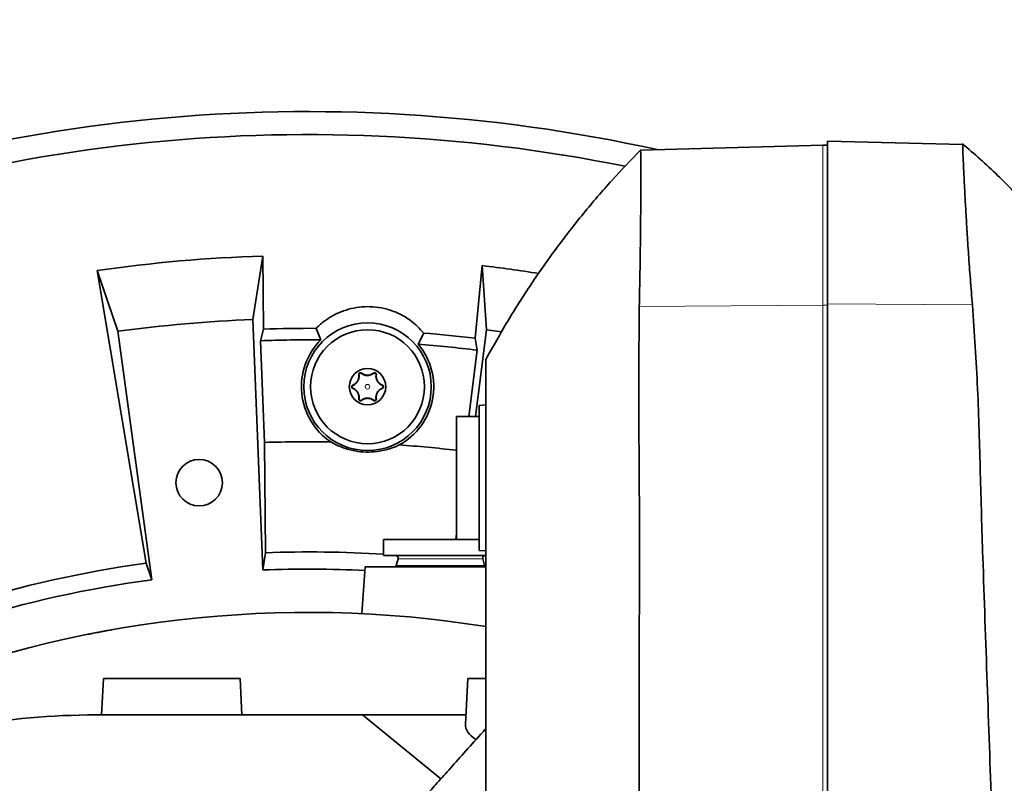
# Model space of a CAD drawing. Header units: millimetres. Extents: x 0 to 14900, y 0 to 10500.
# Tile 41 of 59: x 10837 to 11053, y 5955 to 6122. Entities that reach past the tile are written whole.
import ezdxf

# ---------------------------------------------------------------- set-up
doc = ezdxf.new("R2010")
doc.units = ezdxf.units.MM
doc.header["$LTSCALE"] = 25
doc.styles.add('SLDTEXTSTYLE0', font='TXT', dxfattribs={"width": 0.605})
doc.dimstyles.new('SLDDIMSTYLE1', dxfattribs={"dimtxt": 87.5, "dimasz": 87.5, "dimexe": 0, "dimexo": 0.0625, "dimgap": 21.875, "dimtad": 1, "dimdec": 4, "dimlfac": 25, "dimzin": 12, "dimdsep": 46, "dimtxsty": 'SLDTEXTSTYLE0', "dimsah": 1, "dimcen": 0.09, "dimadec": 1, "dimazin": 3, "dimtfac": 1, "dimtofl": 0, "dimtmove": 0, "dimatfit": 3, "dimfxl": 1, "dimfrac": 2, "dimtolj": 1, "dimtzin": 12, "dimarcsym": 0})
doc.dimstyles.new('SLDDIMSTYLE2', dxfattribs={"dimtxt": 87.5, "dimasz": 87.5, "dimexe": 0, "dimexo": 0.0625, "dimgap": 21.875, "dimtad": 1, "dimdec": 1, "dimrnd": 1e-09, "dimzin": 12, "dimdsep": 46, "dimtxsty": 'SLDTEXTSTYLE0', "dimsah": 1, "dimcen": 0, "dimadec": 0, "dimazin": 3, "dimtfac": 1, "dimtofl": 0, "dimtmove": 0, "dimatfit": 3, "dimfxl": 1, "dimfrac": 2, "dimtolj": 1, "dimtzin": 12, "dimarcsym": 0})

# ---------------------------------------------------------------- blocks, each defined once
blk = doc.blocks.new('_D_6')
at = {"color": 7, "linetype": 'Continuous', "lineweight": 0}
for p, q in [((7841.41, 6286.05), (7563.2, 6335.1)), ((12219.02, 5746.7), (14288.72, 5746.7))]:
    blk.add_line(p, q, dxfattribs=at)
at = {"color": 7, "linetype": 'Continuous', "lineweight": 18}
blk.add_arc((10900.22, 5746.7), 3351, 0, 170, dxfattribs=at)
for points in [[(7600.13, 6328.59), (7628.73, 6412.23), (7604.17, 6416.89)], [(14251.22, 5746.7), (14262.57, 5834.35), (14237.57, 5834.03)]]:
    blk.add_solid(points, dxfattribs=at)
at = {"color": 7, "linetype": 'Continuous', "lineweight": 18, "insert": (11078.26, 9208.14), "char_height": 87.5, "attachment_point": 1, "rotation": 355, "style": 'SLDTEXTSTYLE0'}
blk.add_mtext('170°', dxfattribs=at)
blk = doc.blocks.new('_D_8')
at = {"color": 7, "linetype": 'Continuous', "lineweight": 0}
blk.add_line((12898.4, 8058.92), (10900.22, 5746.7), dxfattribs=at)
at = {"color": 7, "linetype": 'Continuous', "lineweight": 18}
blk.add_solid([(12898.4, 8058.92), (12831.73, 8000.89), (12850.65, 7984.55)], dxfattribs=at)
at = {"color": 7, "linetype": 'Continuous', "lineweight": 18, "insert": (11697.28, 6841.43), "char_height": 87.5, "attachment_point": 1, "rotation": 49.167, "style": 'SLDTEXTSTYLE0'}
blk.add_mtext('R3056', dxfattribs=at)
blk = doc.blocks.new('_D_9')
at = {"color": 7, "linetype": 'Continuous', "lineweight": 0}
for q in [(12477.2, 6657.17), (10900.22, 5746.7)]:
    blk.add_line((11860.64, 6301.2), q, dxfattribs=at)
at = {"color": 7, "linetype": 'Continuous', "lineweight": 18}
blk.add_solid([(11860.64, 6301.2), (11942.67, 6334.12), (11930.17, 6355.77)], dxfattribs=at)
at = {"color": 7, "linetype": 'Continuous', "lineweight": 18, "insert": (12114.15, 6577.74), "char_height": 87.5, "attachment_point": 1, "rotation": 30, "style": 'SLDTEXTSTYLE0'}
blk.add_mtext('R1109', dxfattribs=at)

msp = doc.modelspace()

# ---------------------------------------------------------------- linework, layer by layer
at = {"color": 7, "linetype": 'Continuous', "lineweight": 35}
for p, q in [((10973.1489463, 6093.6214129), (11013.2182389, 6094.6706642)), ((11013.2182389, 6094.6706642), (11014.2182389, 6094.6968502)), ((11014.2182389, 6095.5921065), (11043.9233959, 6094.8142496)), ((11014.2182389, 6095.5921065), (11014.2182389, 6059.881006)), ((10890.2077137, 6070.369742), (10888.047696, 6056.4578514)), ((10890.352072, 6054.3575519), (10890.2077137, 6070.369742)), ((10858.4144505, 6053.8652783), (10853.8714739, 6067.190733)), ((10853.8714739, 6067.190733), (10864.5950142, 6002.9949911)), ((10938.4006223, 6068.2655942), (10936.861259, 6052.326917)), ((10939.3399193, 6054.2183846), (10938.4006223, 6068.2655942)), ((11014.2182389, 6059.881006), (11014.2182389, 5799.4007622)), ((10888.047696, 6056.4578514), (10890.2069859, 6001.5002544)), ((10865.8312517, 5999.367654), (10858.4144505, 6053.8652783)), ((10889.6991799, 6051.8018738), (10890.352072, 6054.3575519)), ((10902.9452786, 6051.9709717), (10901.9533257, 6054.5108169)), ((10925.5666623, 6053.4702292), (10924.3551377, 6051.0274864)), ((10936.9200745, 6035.1968502), (10939.3399193, 6054.2183846)), ((10939.3399193, 6054.2183846), (10942.6402239, 6053.7805117)), ((10889.6991799, 6051.8018738), (10890.5764358, 6029.4742194)), ((10936.861259, 6052.326917), (10937.2889247, 6049.7240606)), ((10935.4408301, 6035.1968502), (10937.2889247, 6049.7240606)), ((10939.2182389, 6037.6968502), (10937.7182389, 6037.6182385)), ((10937.7182389, 6037.6182385), (10937.7182389, 6005.7754618)), ((10937.7182389, 6035.1968502), (10932.7182389, 6035.1968502)), ((10932.7182389, 6035.1968502), (10932.7182389, 6008.1968502)), ((10890.7945617, 6005.2871545), (10890.5764358, 6029.4742194)), ((10916.7182389, 6008.1968502), (10916.7182389, 6004.6968502)), ((10916.7182389, 6008.1968502), (10932.7182389, 6008.1968502)), ((10932.7182389, 6009.4306006), (10932.5990794, 6008.1968502)), ((10932.7182389, 6008.1968502), (10937.7182389, 6008.1968502)), ((10937.7182389, 6005.7754618), (10939.2182389, 6005.6968502)), ((10890.7945617, 6005.2871545), (10890.2069859, 6001.5002544)), ((10916.7182389, 6004.6968502), (10939.3598343, 6004.6968502)), ((10919.9250871, 6003.9415587), (10919.5250537, 6002.448614)), ((10938.9114241, 6002.448614), (10938.5113907, 6003.9415587)), ((10864.5950142, 6002.9949911), (10865.8312517, 5999.367654)), ((10912.7182389, 6002.1968502), (10911.9991969, 5991.9140704)), ((10939.2653921, 6002.1968502), (10912.7182389, 6002.1968502)), ((10855.2182389, 5977.6968502), (10854.7989767, 5969.6968502)), ((10855.2182389, 5977.6968502), (10885.2182389, 5977.6968502)), ((10885.6375011, 5969.6968502), (10885.2182389, 5977.6968502)), ((10935.2182389, 5977.6968502), (10934.6940426, 5967.6945877)), ((10935.2182389, 5977.6968502), (10939.0953736, 5977.6968502)), ((10853.5142087, 5969.6968502), (10912.0828147, 5969.6968502)), ((10912.0828147, 5969.6968502), (10929.3441267, 5955.6994719)), ((10934.7989767, 5969.6968502), (10912.0828147, 5969.6968502))]:
    msp.add_line(p, q, dxfattribs=at)
at = {"color": 8, "linetype": 'Continuous', "lineweight": 18}
for p, q in [((11013.2182389, 6094.6706642), (11013.2182389, 6059.6190596)), ((11013.2182389, 6059.6190596), (11014.2182389, 6059.6265037)), ((11014.2182389, 6059.881006), (11046.0242524, 6059.6442389)), ((10972.8867299, 6059.3188279), (11013.2182389, 6059.6190596)), ((11013.2182389, 6059.6190596), (11013.2182389, 5799.1388159)), ((10911.8709962, 6044.6404482), (10911.9109151, 6044.6914244)), ((10914.5654816, 6044.6404482), (10914.5255627, 6044.6914244)), ((10911.3426296, 6044.3353956), (10911.2785235, 6044.3263129)), ((10915.0938482, 6044.3353956), (10915.1579544, 6044.3263129)), ((10909.9953869, 6042.0019028), (10909.9711997, 6042.0619616)), ((10909.9953869, 6041.3917976), (10909.9711997, 6041.3317387)), ((10916.441091, 6042.0019028), (10916.4652781, 6042.0619616)), ((10916.441091, 6041.3917976), (10916.4652781, 6041.3317387)), ((10911.3426296, 6039.0583047), (10911.2785235, 6039.0673874)), ((10911.8709962, 6038.7532521), (10911.9109151, 6038.702276)), ((10914.5654816, 6038.7532521), (10914.5255627, 6038.702276)), ((10915.0938482, 6039.0583047), (10915.1579544, 6039.0673874)), ((10919.9250871, 6003.9415587), (10938.5113907, 6003.9415587)), ((10919.5250537, 6002.448614), (10938.9114241, 6002.448614))]:
    msp.add_line(p, q, dxfattribs=at)
at = {"color": 7, "linetype": 'Continuous', "lineweight": 35}
for centre, radius in [((10913.2182389, 6041.6968502), 14), ((10913.2182389, 6041.6968502), 12.5), ((10913.2182389, 6041.6968502), 4), ((10876.2504097, 6020.6503921), 5.1)]:
    msp.add_circle(centre, radius, dxfattribs=at)
at = {"color": 8, "linetype": 'Continuous', "lineweight": 18}
msp.add_circle((10913.2182389, 6041.6968502), 0.5, dxfattribs=at)
at = {"color": 7, "linetype": 'Continuous', "lineweight": 18}
for radius in [3056, 1109]:
    msp.add_arc((10900.2182389, 5746.6968502), radius, 190, 170, dxfattribs=at)
at = {"color": 7, "linetype": 'Continuous', "lineweight": 35}
for centre, radius, start, end in [((10900.2182389, 5746.6968502), 355.3711066, 77.554426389, 113.552058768), ((10900.2182389, 5746.6968502), 350.3352259, 78.564005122, 114.029950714), ((10900.2182389, 5746.6968502), 323.8276572, 91.771473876, 98.228526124), ((10900.2182389, 5746.6968502), 323.8276572, 81.019545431, 83.228526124), ((10900.2182389, 5746.6968502), 310, 92.25, 97.75), ((10900.2182389, 5746.6968502), 307.8188569, 89.677038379, 91.836750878), ((10900.2182389, 5746.6968502), 307.8188569, 83.163249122, 85.276429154), ((10900.2182389, 5746.6968502), 305.2863017, 89.488185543, 91.974595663), ((10913.2182389, 6041.6968502), 14.5289809, 134.996761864, 236.402039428), ((10913.2182389, 6041.6968502), 14.5289809, 298.551428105, 39.956705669), ((10900.2182389, 5746.6968502), 305.2863017, 83.025404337, 85.46528199), ((10900.2182389, 5746.6968502), 282.9416988, 88.995503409, 91.952846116), ((10900.2182389, 5746.6968502), 282.9416988, 83.404181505, 85.957964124), ((10900.2182389, 5746.6968502), 258.7619586, 86.344044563, 92.087077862), ((10919.3455316, 6004.0968502), 0.6, 345, 90), ((10939.0909462, 6004.0968502), 0.6, 90, 195), ((10900.2182389, 5746.6968502), 258.7619586, 97.912922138, 107.087077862), ((10900.2182389, 5746.6968502), 255, 87.202901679, 92.25), ((10919.7182389, 6002.3968502), 0.2, 165, 270), ((10938.7182389, 6002.3968502), 0.2, 270, 14.999999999), ((10900.2182389, 5746.6968502), 255, 97.75, 107.25), ((10900.2182389, 5746.6968502), 245.5, 80.852896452, 112.38532819), ((10853.5142087, 5809.1891592), 160.507691, 90, 100.279979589)]:
    msp.add_arc(centre, radius, start, end, dxfattribs=at)
msp.add_ellipse((10950.2182389, 5967.5640614), major_axis=(15.5276163, 0), ratio=0.4005407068, start_param=3.120604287, end_param=3.6953649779, dxfattribs=at)
for points, knots in [([(11058.3876541, 6080.9644147), (11056.142499, 6083.3763585), (11051.5361143, 6088.3249435), (11046.4418622, 6092.7701242), (11043.8305521, 6095.0487207)], [0, 0, 0, 0, 0.4874006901, 1, 1, 1, 1]), ([(11046.0242524, 6059.6442389), (11045.8678762, 6061.5463862), (11045.5545228, 6065.3579919), (11045.175719, 6070.7272983), (11044.8592839, 6075.5984264), (11044.6002191, 6079.9004145), (11044.3896701, 6083.6464724), (11044.21788, 6086.9227819), (11044.0839236, 6089.6678713), (11043.9861364, 6091.8698882), (11043.924589, 6093.5260508), (11043.8957109, 6094.6059243), (11043.9141676, 6094.7448079), (11043.9233959, 6094.8142496)], [0, 0, 0, 0, 0.0956940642, 0.1917559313, 0.2874506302, 0.3747697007, 0.462367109, 0.549685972, 0.6370086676, 0.724609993, 0.8119325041, 0.9059664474, 1, 1, 1, 1]), ([(10973.1569174, 6093.6137217), (10971.0536753, 6091.43695), (10966.7594503, 6086.9925983), (10960.6135208, 6079.8027356), (10954.687025, 6072.2161648), (10949.142268, 6064.3337737), (10943.9516094, 6056.2148788), (10940.7867459, 6050.5194874), (10939.2182389, 6047.6968502)], [0, 0, 0, 0, 0.1660570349, 0.3390414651, 0.5089121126, 0.6756138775, 0.8392341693, 1, 1, 1, 1]), ([(10973.1489463, 6093.6214129), (10973.1685017, 6093.4878422), (10973.2076124, 6093.2207004), (10973.2322357, 6091.1277979), (10973.2369556, 6087.8195692), (10973.2179768, 6083.3138414), (10973.1755654, 6077.7285885), (10973.1066976, 6071.6660526), (10973.0179834, 6065.4724231), (10972.930481, 6061.3700231), (10972.8867299, 6059.3188279)], [0, 0, 0, 0, 0.1314265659, 0.2628534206, 0.3942794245, 0.5257055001, 0.6571404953, 0.7885753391, 0.8942879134, 1, 1, 1, 1]), ([(11052.7226912, 5799.1141313), (11052.5881263, 5824.1006142), (11052.3189979, 5874.0733444), (11050.5995256, 5942.4850032), (11048.6761695, 5992.0448751), (11047.7318351, 6022.7811171), (11047.2993715, 6041.2293), (11046.4492296, 6053.5068288), (11046.0242524, 6059.6442389)], [0, 0, 0, 0, 0.2876477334, 0.5752927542, 0.787631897, 0.8584324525, 0.9292318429, 1, 1, 1, 1]), ([(10925.5666623, 6053.4702292), (10924.6487348, 6054.440967), (10923.105008, 6056.0735079), (10920.2694506, 6057.7392273), (10917.6725971, 6058.738787), (10915.072152, 6059.2370811), (10912.5934763, 6059.312484), (10910.2109698, 6059.0301796), (10907.9256536, 6058.3943218), (10905.7609566, 6057.4379062), (10903.7766121, 6056.1735423), (10902.5596775, 6055.1244163), (10901.9867175, 6054.5446078), (10901.9533257, 6054.5108169)], [0, 0, 0, 0, 0.1557395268, 0.2619153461, 0.3680183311, 0.4631649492, 0.5506174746, 0.6380796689, 0.7253659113, 0.8126850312, 0.9035104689, 0.9943766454, 1, 1, 1, 1]), ([(10972.8867299, 6059.3188279), (10972.8272878, 6052.9874527), (10972.7083965, 6040.3239293), (10972.9729478, 6015.0007404), (10972.8086238, 5970.6855851), (10972.9092655, 5896.5224041), (10972.8889705, 5835.020856), (10972.8770306, 5798.838512)], [0, 0, 0, 0, 0.0729156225, 0.145840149, 0.2916788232, 0.5832833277, 1, 1, 1, 1]), ([(10939.2182389, 6047.6968502), (10939.2182389, 6047.6812249), (10939.2182389, 6047.6493337), (10939.2182389, 6047.8545568), (10939.2182389, 6047.4036902), (10939.2182389, 6046.2183058), (10939.2182389, 6044.0471221), (10939.2182389, 6040.6723874), (10939.2182389, 6036.3260091), (10939.2182389, 6031.2085296), (10939.2182389, 6025.3909021), (10939.2182389, 6004.3489606), (10939.2182389, 5950.6831533), (10939.2182389, 5886.5375744), (10939.2182389, 5832.5365139), (10939.2182389, 5809.30902), (10939.2182389, 5796.023229), (10939.2182389, 5785.4548402), (10939.2182389, 5773.9915706), (10939.2182389, 5761.5704995), (10939.2182389, 5748.8932049), (10939.2182389, 5736.2283117), (10939.2182389, 5723.7292555), (10939.2182389, 5711.4214743), (10939.2182389, 5699.217312), (10939.2182389, 5687.3856991), (10939.2182389, 5676.0638715), (10939.2182389, 5665.2621075), (10939.2182389, 5654.9130014), (10939.2182389, 5645.2496117), (10939.2182389, 5636.370845), (10939.2182389, 5628.2836881), (10939.2182389, 5620.9446612), (10939.2182389, 5614.5334459), (10939.2182389, 5609.1088763), (10939.2182389, 5604.6555412), (10939.2182389, 5601.1568491), (10939.2182389, 5598.7505689), (10939.2182389, 5597.3840399), (10939.2182389, 5597.310951), (10939.2182389, 5597.2782022)], [0, 0, 0, 0, 0.0165413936, 0.0337610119, 0.0424078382, 0.0511979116, 0.0624911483, 0.0741115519, 0.0854047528, 0.0970246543, 0.1083221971, 0.1199473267, 0.2105582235, 0.391780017, 0.4624319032, 0.4977578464, 0.5154208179, 0.5330838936, 0.5541456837, 0.5753534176, 0.597022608, 0.6188515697, 0.6399133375, 0.661121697, 0.6827913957, 0.704620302, 0.7256711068, 0.7468676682, 0.7685248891, 0.7903415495, 0.8114050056, 0.8326151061, 0.8542867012, 0.8761175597, 0.8971676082, 0.9183633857, 0.9400197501, 0.9618355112, 0.9828997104, 1, 1, 1, 1]), ([(10911.9109151, 6044.6914244), (10911.8914693, 6044.7053291), (10911.8520597, 6044.733509), (10911.7869818, 6044.7598398), (10911.7224328, 6044.7742585), (10911.6653541, 6044.7780934), (10911.6090432, 6044.7736863), (10911.5560129, 6044.7621352), (10911.5032013, 6044.742537), (10911.4553222, 6044.7163959), (10911.4129689, 6044.6850653), (10911.3771951, 6044.6507831), (10911.3464083, 6044.612796), (10911.3178681, 6044.5671114), (10911.2942216, 6044.5133548), (10911.2783684, 6044.4515803), (10911.2720952, 6044.3881746), (10911.2763664, 6044.3470711), (10911.2785235, 6044.3263129)], [0, 0, 0, 0, 0.0885861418, 0.1795326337, 0.2423999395, 0.306789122, 0.3587859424, 0.4121874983, 0.4642474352, 0.5182091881, 0.56475533, 0.6126162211, 0.6601364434, 0.7087086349, 0.7766638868, 0.8465726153, 0.922515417, 1, 1, 1, 1]), ([(10911.8709962, 6044.6404482), (10911.8551266, 6044.6517293), (10911.8231227, 6044.6744797), (10911.7659926, 6044.6980087), (10911.7060668, 6044.7108262), (10911.6448718, 6044.7121433), (10911.5885833, 6044.7032076), (10911.5357858, 6044.685147), (10911.4900545, 6044.6606834), (10911.4493717, 6044.6298872), (10911.415107, 6044.5947413), (10911.3865185, 6044.5549787), (10911.3640324, 6044.5114237), (10911.3482721, 6044.4644958), (10911.3371957, 6044.4047817), (10911.3405444, 6044.3620219), (10911.3426296, 6044.3353956)], [0, 0, 0, 0, 0.0794047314, 0.1601346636, 0.2437650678, 0.3159148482, 0.3907637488, 0.4542619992, 0.5198766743, 0.5792442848, 0.6403150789, 0.7002182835, 0.7616470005, 0.8258370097, 0.8915493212, 1, 1, 1, 1]), ([(10914.5654816, 6044.6404482), (10914.360604, 6044.5066962), (10914.0190557, 6044.2837204), (10913.4032461, 6044.1576176), (10912.8674877, 6044.1801741), (10912.3304748, 6044.3309049), (10912.0379342, 6044.5279847), (10911.8709962, 6044.6404482)], [0, 0, 0, 0, 0.26399829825, 0.44010726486, 0.61703614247, 0.78146194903, 1, 1, 1, 1]), ([(10914.5255627, 6044.6914244), (10914.3535358, 6044.5742236), (10914.0915751, 6044.3957516), (10913.625661, 6044.2630046), (10913.2461994, 6044.223306), (10912.8476993, 6044.2542751), (10912.3585297, 6044.3870057), (10912.0850862, 6044.5729721), (10911.9109151, 6044.6914244)], [0, 0, 0, 0, 0.24980736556, 0.38040379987, 0.49160505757, 0.60309321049, 0.7471883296, 1, 1, 1, 1]), ([(10915.1579544, 6044.3263129), (10915.1603059, 6044.350805), (10915.1650761, 6044.4004875), (10915.1545049, 6044.4715202), (10915.1337444, 6044.5350969), (10915.1080901, 6044.5859194), (10915.0757809, 6044.6319521), (10915.0390115, 6044.6715885), (10914.9955188, 6044.7069488), (10914.9489256, 6044.734816), (10914.9006592, 6044.7553654), (10914.8530642, 6044.7688293), (10914.8047508, 6044.7761426), (10914.7507805, 6044.7776252), (10914.6922593, 6044.7707495), (10914.6314147, 6044.7531981), (10914.5745617, 6044.7270221), (10914.5419984, 6044.7033649), (10914.5255627, 6044.6914244)], [0, 0, 0, 0, 0.0911364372, 0.1848714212, 0.2471605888, 0.3109607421, 0.3626486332, 0.4157365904, 0.4674855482, 0.5211098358, 0.5675724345, 0.6153354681, 0.662988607, 0.7116910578, 0.7801179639, 0.8505111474, 0.9245485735, 1, 1, 1, 1]), ([(10915.0938482, 6044.3353956), (10915.0955629, 6044.3523981), (10915.0990311, 6044.3867883), (10915.0935824, 6044.4413784), (10915.0785446, 6044.4978397), (10915.0528538, 6044.5513149), (10915.0182525, 6044.5990364), (10914.9787886, 6044.6373439), (10914.9344766, 6044.6679585), (10914.8888851, 6044.6898639), (10914.8410512, 6044.7043868), (10914.7928006, 6044.7115071), (10914.7438918, 6044.7113988), (10914.6949363, 6044.7040059), (10914.647004, 6044.6889768), (10914.6029229, 6044.6677287), (10914.5774871, 6044.6491957), (10914.5654816, 6044.6404482)], [0, 0, 0, 0, 0.0697615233, 0.1411043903, 0.2177353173, 0.2971109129, 0.3657565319, 0.4368866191, 0.4983744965, 0.5618064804, 0.6208627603, 0.6815370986, 0.7425290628, 0.8050279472, 0.8713837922, 0.9392940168, 1, 1, 1, 1]), ([(10911.2785235, 6044.3263129), (10911.285806, 6044.2682833), (10911.3004127, 6044.1518924), (10911.3038348, 6043.9671019), (10911.2932172, 6043.8054931), (10911.2742236, 6043.670274), (10911.2503497, 6043.5455104), (10911.211185, 6043.3952444), (10911.1591759, 6043.249078), (10911.1081186, 6043.1318893), (10911.0651866, 6043.0444967), (10911.0171352, 6042.9573217), (10910.9518987, 6042.8513654), (10910.8659379, 6042.730296), (10910.7671366, 6042.6127433), (10910.6728033, 6042.5149937), (10910.5851362, 6042.4339994), (10910.4950467, 6042.3597113), (10910.3988719, 6042.2888806), (10910.2971414, 6042.2227662), (10910.1536964, 6042.1403118), (10910.0443528, 6042.093368), (10909.9711997, 6042.0619616)], [0, 0, 0, 0, 0.0715706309, 0.1435505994, 0.2172613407, 0.2545180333, 0.2919250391, 0.3514415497, 0.4121427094, 0.4418710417, 0.4718435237, 0.5026470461, 0.5337582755, 0.5868010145, 0.6411743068, 0.6818864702, 0.7229296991, 0.7647937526, 0.8068631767, 0.8547536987, 0.9028272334, 1, 1, 1, 1]), ([(10911.3426296, 6044.3353956), (10911.3502402, 6044.2723768), (10911.3655174, 6044.1458764), (10911.367249, 6043.9488963), (10911.3515909, 6043.7459903), (10911.3129249, 6043.5259665), (10911.25721, 6043.3327541), (10911.1937317, 6043.169677), (10911.1380737, 6043.0491359), (10911.0749899, 6042.9319982), (10911.0050889, 6042.8192353), (10910.9278156, 6042.7101471), (10910.8405907, 6042.6018737), (10910.7433629, 6042.4961216), (10910.6359792, 6042.3942299), (10910.5224157, 6042.3002124), (10910.3793591, 6042.197563), (10910.2047386, 6042.0924704), (10910.0654322, 6042.0322051), (10909.9953869, 6042.0019028)], [0, 0, 0, 0, 0.0695628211, 0.1396365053, 0.2115855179, 0.2843413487, 0.3701109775, 0.4135744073, 0.4576483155, 0.5004904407, 0.5436769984, 0.5873885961, 0.6317988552, 0.681395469, 0.7313832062, 0.7824454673, 0.8338166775, 0.9164404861, 1, 1, 1, 1]), ([(10916.441091, 6042.0019028), (10916.3832778, 6042.0265618), (10916.2672356, 6042.0760572), (10916.0974269, 6042.1718173), (10915.9311352, 6042.2851715), (10915.792605, 6042.400509), (10915.6810665, 6042.5090689), (10915.5938701, 6042.6045739), (10915.5108405, 6042.7072974), (10915.4082108, 6042.8515518), (10915.3183071, 6043.0064025), (10915.2436203, 6043.167573), (10915.1810877, 6043.3277637), (10915.1227139, 6043.5279397), (10915.0869717, 6043.7339295), (10915.0721823, 6043.9084426), (10915.069686, 6044.051936), (10915.0759552, 6044.1947445), (10915.0878759, 6044.2884488), (10915.0938482, 6044.3353956)], [0, 0, 0, 0, 0.06888633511, 0.13826800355, 0.20946182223, 0.28143207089, 0.32432329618, 0.36745922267, 0.41101942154, 0.45519010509, 0.54145112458, 0.58515125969, 0.62967507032, 0.71170959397, 0.7945752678, 0.84534051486, 0.89635743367, 0.94807410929, 1, 1, 1, 1]), ([(10916.4652781, 6042.0619616), (10916.4186741, 6042.0814236), (10916.3252737, 6042.1204278), (10916.1856712, 6042.1944008), (10916.0460808, 6042.2816894), (10915.9065867, 6042.3855817), (10915.7914915, 6042.4875147), (10915.7007823, 6042.5797792), (10915.6189271, 6042.6713172), (10915.525288, 6042.7906796), (10915.4269209, 6042.9408791), (10915.3407815, 6043.1012794), (10915.2790233, 6043.2447643), (10915.235412, 6043.3688161), (10915.2049359, 6043.4723277), (10915.180227, 6043.5753853), (10915.1567322, 6043.700819), (10915.1392675, 6043.8464357), (10915.1328134, 6044.0105042), (10915.1380858, 6044.1711331), (10915.151321, 6044.2745044), (10915.1579544, 6044.3263129)], [0, 0, 0, 0, 0.0618761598, 0.1240077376, 0.187142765, 0.2507589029, 0.3153385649, 0.3481464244, 0.3811487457, 0.4359266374, 0.4922077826, 0.5470402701, 0.6035683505, 0.639041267, 0.6748023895, 0.7113046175, 0.7480000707, 0.8099144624, 0.8723482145, 0.9360223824, 1, 1, 1, 1]), ([(10909.9711997, 6042.0619616), (10909.9512916, 6042.0530202), (10909.9110459, 6042.0349444), (10909.8583922, 6041.9959708), (10909.81346, 6041.9503699), (10909.7795998, 6041.9032182), (10909.7534021, 6041.8523444), (10909.7352065, 6041.8005416), (10909.7241236, 6041.744461), (10909.7214514, 6041.6891874), (10909.7262902, 6041.6360389), (10909.7371262, 6041.5874014), (10909.7537202, 6041.5412753), (10909.7778602, 6041.4934958), (10909.8112221, 6041.4458286), (10909.8566084, 6041.3992016), (10909.9102749, 6041.3591886), (10909.9507316, 6041.3409606), (10909.9711997, 6041.3317387)], [0, 0, 0, 0, 0.0809781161, 0.1637032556, 0.2283247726, 0.2945023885, 0.3474451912, 0.4018071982, 0.4548191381, 0.5098124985, 0.5566451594, 0.6048368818, 0.6520065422, 0.700236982, 0.7668698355, 0.8354203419, 0.9167351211, 1, 1, 1, 1]), ([(10909.9953869, 6042.0019028), (10909.9749698, 6041.9923784), (10909.9367546, 6041.9745513), (10909.8865789, 6041.9335986), (10909.8469804, 6041.8873393), (10909.8167848, 6041.8345829), (10909.7977933, 6041.7812756), (10909.7883489, 6041.7266858), (10909.787794, 6041.6751054), (10909.7951427, 6041.6248481), (10909.8093823, 6041.5779651), (10909.8304043, 6041.5337745), (10909.8577559, 6041.4930039), (10909.8913566, 6041.4564796), (10909.9365529, 6041.4195001), (10909.9733253, 6041.4021855), (10909.9953869, 6041.3917976)], [0, 0, 0, 0, 0.0917187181, 0.1716730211, 0.2545026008, 0.3259360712, 0.4000273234, 0.4630813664, 0.5282154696, 0.5874794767, 0.6484276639, 0.708513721, 0.7701201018, 0.8347151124, 0.9008374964, 1, 1, 1, 1]), ([(10909.9711997, 6041.3317387), (10910.0178037, 6041.3122767), (10910.1112041, 6041.2732726), (10910.2508066, 6041.1992995), (10910.390397, 6041.1120109), (10910.5298912, 6041.0081186), (10910.6449864, 6040.9061856), (10910.7356955, 6040.8139211), (10910.8175507, 6040.7223831), (10910.9111899, 6040.6030207), (10911.0095569, 6040.4528212), (10911.0956964, 6040.2924209), (10911.1574546, 6040.148936), (10911.2010659, 6040.0248843), (10911.231542, 6039.9213726), (10911.2562509, 6039.818315), (10911.2797456, 6039.6928813), (10911.2972103, 6039.5472646), (10911.3036644, 6039.3831961), (10911.298392, 6039.2225672), (10911.2851568, 6039.1191959), (10911.2785235, 6039.0673874)], [0, 0, 0, 0, 0.0618761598, 0.1240077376, 0.187142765, 0.2507589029, 0.3153385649, 0.3481464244, 0.3811487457, 0.4359266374, 0.4922077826, 0.5470402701, 0.6035683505, 0.639041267, 0.6748023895, 0.7113046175, 0.7480000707, 0.8099144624, 0.8723482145, 0.9360223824, 1, 1, 1, 1]), ([(10909.9953869, 6041.3917976), (10910.0532001, 6041.3671385), (10910.1692422, 6041.3176431), (10910.339051, 6041.221883), (10910.5053427, 6041.1085288), (10910.6438728, 6040.9931913), (10910.7554114, 6040.8846314), (10910.8426078, 6040.7891264), (10910.9256373, 6040.6864029), (10911.0282671, 6040.5421485), (10911.1181707, 6040.3872978), (10911.1928575, 6040.2261273), (10911.2553901, 6040.0659366), (10911.3137639, 6039.8657607), (10911.3495062, 6039.6597709), (10911.3642955, 6039.4852578), (10911.3667918, 6039.3417643), (10911.3605226, 6039.1989559), (10911.3486019, 6039.1052515), (10911.3426296, 6039.0583047)], [0, 0, 0, 0, 0.0688863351, 0.1382680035, 0.2094618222, 0.2814320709, 0.3243232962, 0.3674592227, 0.4110194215, 0.4551901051, 0.5414511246, 0.5851512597, 0.6296750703, 0.711709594, 0.7945752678, 0.8453405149, 0.8963574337, 0.9480741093, 1, 1, 1, 1]), ([(10915.0938482, 6039.0583047), (10915.0862374, 6039.1213231), (10915.0709599, 6039.2478227), (10915.0692309, 6039.444809), (10915.0848789, 6039.6476906), (10915.1163681, 6039.8267669), (10915.1553883, 6039.978197), (10915.1949177, 6040.1011383), (10915.2427525, 6040.2240349), (10915.3167691, 6040.3843697), (10915.4062448, 6040.5389928), (10915.5086589, 6040.6835438), (10915.5958881, 6040.7918295), (10915.6931146, 6040.8975779), (10915.8004987, 6040.9994706), (10915.9140621, 6041.0934878), (10916.0571188, 6041.1961374), (10916.2317392, 6041.3012299), (10916.3710456, 6041.3614952), (10916.441091, 6041.3917976)], [0, 0, 0, 0, 0.0695644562, 0.1396397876, 0.2115904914, 0.2843480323, 0.3271425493, 0.3701823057, 0.4136467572, 0.4577217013, 0.5436662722, 0.5873788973, 0.6317902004, 0.68138798, 0.7313768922, 0.7824403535, 0.8338127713, 0.916438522, 1, 1, 1, 1]), ([(10915.1579544, 6039.0673874), (10915.1506718, 6039.125417), (10915.1360652, 6039.241808), (10915.132643, 6039.4265984), (10915.1432606, 6039.5882072), (10915.1622543, 6039.7234263), (10915.1861281, 6039.8481899), (10915.2252928, 6039.9984559), (10915.2773019, 6040.1446223), (10915.3283592, 6040.261811), (10915.3712913, 6040.3492036), (10915.4193426, 6040.4363786), (10915.4845791, 6040.5423349), (10915.57054, 6040.6634044), (10915.6693412, 6040.780957), (10915.7636746, 6040.8787066), (10915.8513417, 6040.9597009), (10915.9414311, 6041.033989), (10916.0376059, 6041.1048197), (10916.1393364, 6041.1709341), (10916.2827814, 6041.2533886), (10916.392125, 6041.3003323), (10916.4652781, 6041.3317387)], [0, 0, 0, 0, 0.0715706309, 0.1435505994, 0.2172613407, 0.2545180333, 0.2919250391, 0.3514415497, 0.4121427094, 0.4418710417, 0.4718435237, 0.5026470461, 0.5337582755, 0.5868010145, 0.6411743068, 0.6818864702, 0.7229296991, 0.7647937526, 0.8068631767, 0.8547536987, 0.9028272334, 1, 1, 1, 1]), ([(10916.441091, 6041.3917976), (10916.461508, 6041.4013219), (10916.4997232, 6041.419149), (10916.549899, 6041.4601018), (10916.5894974, 6041.5063611), (10916.6196931, 6041.5591174), (10916.6386845, 6041.6124247), (10916.648129, 6041.6670145), (10916.6486838, 6041.7185949), (10916.6413352, 6041.7688522), (10916.6270955, 6041.8157352), (10916.6060735, 6041.8599258), (10916.578722, 6041.9006965), (10916.5451212, 6041.9372207), (10916.4999249, 6041.9742002), (10916.4631525, 6041.9915148), (10916.441091, 6042.0019028)], [0, 0, 0, 0, 0.0917187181, 0.1716730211, 0.2545026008, 0.3259360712, 0.4000273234, 0.4630813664, 0.5282154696, 0.5874794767, 0.6484276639, 0.708513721, 0.7701201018, 0.8347151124, 0.9008374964, 1, 1, 1, 1]), ([(10916.4652781, 6041.3317387), (10916.4851862, 6041.3406801), (10916.5254319, 6041.3587559), (10916.5780857, 6041.3977295), (10916.6230178, 6041.4433304), (10916.6568781, 6041.4904821), (10916.6830758, 6041.5413559), (10916.7012714, 6041.5931587), (10916.7123542, 6041.6492393), (10916.7150264, 6041.7045129), (10916.7101876, 6041.7576614), (10916.6993516, 6041.8062989), (10916.6827576, 6041.852425), (10916.6586176, 6041.9002045), (10916.6252557, 6041.9478717), (10916.5798694, 6041.9944987), (10916.526203, 6042.0345117), (10916.4857462, 6042.0527397), (10916.4652781, 6042.0619616)], [0, 0, 0, 0, 0.0809781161, 0.1637032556, 0.2283247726, 0.2945023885, 0.3474451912, 0.4018071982, 0.454819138, 0.5098124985, 0.5566451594, 0.6048368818, 0.6520065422, 0.700236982, 0.7668698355, 0.8354203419, 0.9167351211, 1, 1, 1, 1]), ([(10911.2785235, 6039.0673874), (10911.2761719, 6039.0428953), (10911.2714017, 6038.9932128), (10911.2819729, 6038.9221801), (10911.3027334, 6038.8586034), (10911.3283878, 6038.8077809), (10911.3606969, 6038.7617482), (10911.3974663, 6038.7221118), (10911.440959, 6038.6867515), (10911.4875522, 6038.6588843), (10911.5358187, 6038.638335), (10911.5834136, 6038.624871), (10911.631727, 6038.6175577), (10911.6856973, 6038.6160751), (10911.7442185, 6038.6229508), (10911.8050631, 6038.6405023), (10911.8619161, 6038.6666782), (10911.8944794, 6038.6903355), (10911.9109151, 6038.702276)], [0, 0, 0, 0, 0.0911364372, 0.1848714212, 0.2471605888, 0.3109607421, 0.3626486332, 0.4157365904, 0.4674855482, 0.5211098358, 0.5675724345, 0.6153354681, 0.662988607, 0.7116910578, 0.7801179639, 0.8505111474, 0.9245485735, 1, 1, 1, 1]), ([(10911.3426296, 6039.0583047), (10911.3409149, 6039.0413023), (10911.3374467, 6039.006912), (10911.3428954, 6038.9523219), (10911.3579333, 6038.8958606), (10911.383624, 6038.8423854), (10911.4182253, 6038.7946639), (10911.4576893, 6038.7563564), (10911.5020012, 6038.7257418), (10911.5475928, 6038.7038364), (10911.5954266, 6038.6893135), (10911.6436772, 6038.6821932), (10911.692586, 6038.6823015), (10911.7415416, 6038.6896944), (10911.7894738, 6038.7047235), (10911.8335549, 6038.7259716), (10911.8589907, 6038.7445047), (10911.8709962, 6038.7532521)], [0, 0, 0, 0, 0.06976152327, 0.14110439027, 0.21773531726, 0.29711091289, 0.36575653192, 0.43688661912, 0.49837449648, 0.56180648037, 0.62086276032, 0.68153709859, 0.74252906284, 0.80502794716, 0.87138379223, 0.93929401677, 1, 1, 1, 1]), ([(10911.8709962, 6038.7532521), (10912.0758739, 6038.8870041), (10912.4174221, 6039.1099799), (10913.0332317, 6039.2360827), (10913.5689902, 6039.2135262), (10914.106003, 6039.0627955), (10914.3985436, 6038.8657156), (10914.5654816, 6038.7532521)], [0, 0, 0, 0, 0.2639982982, 0.4401072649, 0.6170361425, 0.781461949, 1, 1, 1, 1]), ([(10911.9109151, 6038.702276), (10912.0829421, 6038.8194767), (10912.3449027, 6038.9979487), (10912.8108169, 6039.1306957), (10913.1902784, 6039.1703943), (10913.5887785, 6039.1394252), (10914.0779481, 6039.0066947), (10914.3513916, 6038.8207282), (10914.5255627, 6038.702276)], [0, 0, 0, 0, 0.2498073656, 0.3804037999, 0.4916050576, 0.6030932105, 0.7471883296, 1, 1, 1, 1]), ([(10914.5255627, 6038.702276), (10914.5450085, 6038.6883712), (10914.5844182, 6038.6601913), (10914.649496, 6038.6338605), (10914.714045, 6038.6194418), (10914.7711237, 6038.6156069), (10914.8274346, 6038.6200141), (10914.8804649, 6038.6315651), (10914.9332765, 6038.6511633), (10914.9811557, 6038.6773045), (10915.023509, 6038.708635), (10915.0592827, 6038.7429172), (10915.0900695, 6038.7809043), (10915.1186098, 6038.8265889), (10915.1422563, 6038.8803455), (10915.1581094, 6038.94212), (10915.1643826, 6039.0055257), (10915.1601114, 6039.0466292), (10915.1579544, 6039.0673874)], [0, 0, 0, 0, 0.0885861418, 0.1795326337, 0.2423999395, 0.306789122, 0.3587859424, 0.4121874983, 0.4642474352, 0.5182091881, 0.56475533, 0.6126162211, 0.6601364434, 0.7087086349, 0.7766638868, 0.8465726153, 0.922515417, 1, 1, 1, 1]), ([(10914.5654816, 6038.7532521), (10914.5813512, 6038.741971), (10914.6133551, 6038.7192206), (10914.6704853, 6038.6956916), (10914.730411, 6038.6828742), (10914.791606, 6038.681557), (10914.8478946, 6038.6904927), (10914.9006921, 6038.7085533), (10914.9464233, 6038.7330169), (10914.9871061, 6038.7638132), (10915.0213709, 6038.7989591), (10915.0499593, 6038.8387217), (10915.0724454, 6038.8822767), (10915.0882057, 6038.9292045), (10915.0992822, 6038.9889186), (10915.0959335, 6039.0316784), (10915.0938482, 6039.0583047)], [0, 0, 0, 0, 0.0794047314, 0.1601346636, 0.2437650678, 0.3159148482, 0.3907637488, 0.4542619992, 0.5198766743, 0.5792442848, 0.6403150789, 0.7002182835, 0.7616470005, 0.8258370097, 0.8915493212, 1, 1, 1, 1]), ([(10905.1784544, 6029.5950671), (10905.2011219, 6029.5816539), (10906.0093463, 6029.1033964), (10907.7148926, 6028.2959058), (10910.3156836, 6027.5718067), (10912.8806098, 6027.3148619), (10915.2672251, 6027.4318791), (10917.5394024, 6027.8972972), (10919.1401755, 6028.4580352), (10919.9843867, 6028.8517704), (10920.1623274, 6028.9347609)], [0, 0, 0, 0, 0.0051946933, 0.1852197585, 0.3651123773, 0.5184592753, 0.6718114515, 0.8165432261, 0.9613314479, 1, 1, 1, 1]), ([(10857.3621447, 5988.4272893), (10856.9697429, 5988.3571256), (10856.1710069, 5988.2143071), (10855.0813882, 5988.0125522), (10853.8677653, 5987.7828586), (10852.9451127, 5987.6028635), (10852.3605004, 5987.4870547), (10852.0553394, 5987.4261864), (10851.9038955, 5987.3957734), (10851.8273922, 5987.3804099)], [0, 0, 0, 0, 0.1636767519, 0.3331649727, 0.5011703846, 0.7516143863, 0.8358128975, 0.9170593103, 1, 1, 1, 1]), ([(10939.2182389, 5966.7125229), (10938.8390701, 5966.2878992), (10937.1803985, 5964.4303853), (10934.4441205, 5961.3853969), (10931.1420034, 5957.7064499), (10928.2768387, 5954.5104136), (10925.6560904, 5951.5761512), (10923.329839, 5948.9603251), (10921.337472, 5946.7117986), (10919.6535742, 5944.8079294), (10917.6847442, 5942.5812), (10915.0980853, 5939.6512551), (10912.2351268, 5936.3806693), (10909.3838567, 5933.0629225), (10906.603241, 5929.7427733), (10903.5439909, 5925.9608031), (10900.4478423, 5921.9526539), (10897.6234195, 5918.0903419), (10895.178403, 5914.5716248), (10892.971048, 5911.203363), (10891.4792704, 5908.8480922), (10890.7592065, 5907.6126361), (10890.6786529, 5907.4744254)], [0, 0, 0, 0, 0.01941591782, 0.08493481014, 0.14434300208, 0.19747305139, 0.24414315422, 0.29315186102, 0.33157639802, 0.35990935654, 0.38880562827, 0.44329091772, 0.50931566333, 0.55845308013, 0.61522102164, 0.68015396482, 0.75154769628, 0.81752069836, 0.87728445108, 0.93557597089, 0.99279287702, 1, 1, 1, 1])]:
    msp.add_open_spline(points, degree=3, knots=knots, dxfattribs=at)

# ---------------------------------------------------------------- dimensions: what is measured, and where the dimension line sits
at = {"color": 7, "linetype": 'Continuous', "lineweight": 18}
dim = msp.add_angular_dim_2l(base=(11192.2769199, 9084.9428489), line1=((12169.0171131, 5746.6968502), (9631.4193648, 5746.6968502)), line2=((9808.0664408, 5939.2726792), (7890.6457457, 6277.3656811)), dimstyle='SLDDIMSTYLE1', dxfattribs=at)
dim.commit()
dim.dimension.update_dxf_attribs({"geometry": '_D_6', "text_midpoint": (11192.2769199, 9084.9428489), "dimtype": 162})
for mpoint, picture, middle in [((12898.4034472, 8058.9234552), '_D_8', (11899.3110931, 6902.8104027)), ((11860.6404117, 6301.1968502), '_D_9', (12325.0445878, 6569.3208319))]:
    dim = msp.add_radius_dim(center=(10900.2182389, 5746.6968502), mpoint=mpoint, dimstyle='SLDDIMSTYLE2', dxfattribs=at)
    dim.commit()
    dim.dimension.update_dxf_attribs({"geometry": picture, "text_midpoint": middle, "dimtype": 164})

doc.saveas('drawing.dxf')
